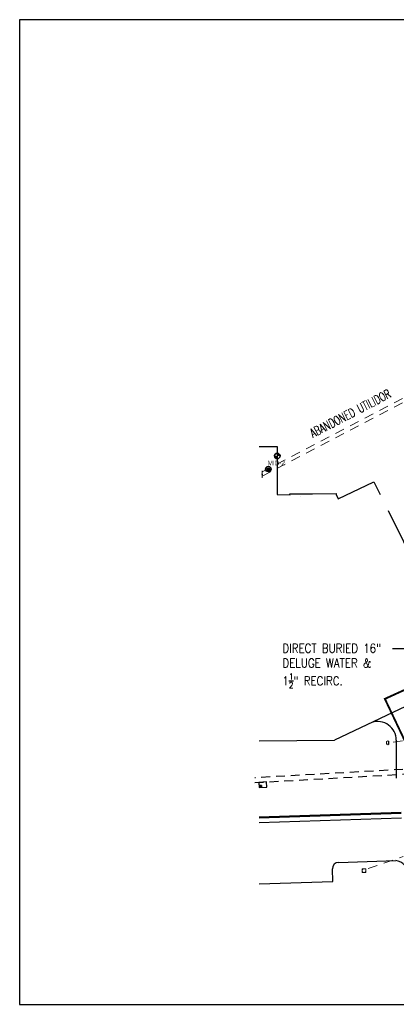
# Model space of a CAD drawing. Header units: inches. Extents: x 27388 to 48883, y 5676 to 18157.
# Tile 1 of 12: x 27388 to 32166, y 5676 to 18157. Entities that reach past the tile are written whole.
import ezdxf
from ezdxf.enums import TextEntityAlignment as Align

# ---------------------------------------------------------------- set-up
doc = ezdxf.new("R2010")
doc.units = ezdxf.units.IN
doc.header["$LTSCALE"] = 1200
doc.header["$MEASUREMENT"] = 0
for name, pattern in [('D10', [0.175, 0.1, -0.075]), ('DASHED4', [0.1875, 0.125, -0.0625]), ('HIDDEN1', [0.15625, 0.09375, -0.0625])]:
    doc.linetypes.add(name, pattern=pattern)
doc.layers.get('Defpoints').update_dxf_attribs({"color": 251})
for name, color, linetype in [('26091_BASE_FUTURE$0$A-SITE-PKNG', 251, 'Continuous'), ('26091_BASE_FUTURE$0$PL_CONC', 251, 'Continuous'), ('26091_BASE_FUTURE$0$PLB_SIDEWALK', 251, 'Continuous'), ('C-PROJECT LIMITS', 52, 'DASHED4'), ('MU-EXST-MAIN-UTILDR', 251, 'HIDDEN1'), ('MU-EXST-SITE-NOTE', 251, 'Continuous'), ('PH_CONC', 251, 'Continuous'), ('PPSUSD', 251, 'Continuous'), ('PSU_UMH', 251, 'Continuous'), ('PSU_UMH_ALT', 251, 'Continuous'), ('V-SURV-IDEN', 251, 'Continuous')]:
    doc.layers.add(name, color=color, linetype=linetype)
for name, color, linetype, lineweight in [('V-COMM-JBOX', 251, 'Continuous', 18), ('V-COMM-UNDR', 251, 'D10', 18), ('V-SURV-SYMB', 251, 'Continuous', 35)]:
    doc.layers.add(name, color=color, linetype=linetype, lineweight=lineweight)
doc.styles.add('AR120', font='ARIAL.TTF', dxfattribs={"height": 4.8})
doc.styles.add('Arial', font='ARIAL.TTF')
doc.styles.add('RomanS', font='romans.shx', dxfattribs={"width": 0.85})
doc.dimstyles.new('X Site Notes', dxfattribs={"dimtxt": 0.09375, "dimasz": 0.09375, "dimexe": 0.0625, "dimexo": 0.0625, "dimgap": 0.03125, "dimtad": 1, "dimdec": 8, "dimzin": 0, "dimdsep": 46, "dimlunit": 4, "dimtxsty": 'RomanS', "dimcen": 0.09, "dimclrd": 253, "dimclre": 253, "dimclrt": 256, "dimadec": 0, "dimazin": 0, "dimtfac": 1, "dimtdec": 8, "dimtofl": 0, "dimtmove": 0, "dimatfit": 3, "dimldrblk": 'DOT', "dimfxl": 1, "dimtolj": 1, "dimtzin": 0, "dimlwd": -1, "dimlwe": -1, "dimarcsym": 0})

# ---------------------------------------------------------------- blocks, each defined once
blk = doc.blocks.new('coe-sbc')
at = {"linetype": 'Continuous'}
h = blk.add_hatch(color=256, dxfattribs=at)
h.paths.add_polyline_path([(0, 0), (-0.073, 0, 0.414214), (0, -0.073)])
h.paths.add_polyline_path([(0, 0.073), (0, 0), (0.073, 0, 0.414214)])
blk.add_circle((0, 0), 0.0728)
blk = doc.blocks.new('coe-mh')
at = {"linetype": 'Continuous'}
blk.add_lwpolyline([(-0.05, -0.05), (0.05, -0.05), (0.05, 0.05), (-0.05, 0.05)], close=True, dxfattribs=at)
blk.add_circle((0, 0), 0.05, dxfattribs=at)
blk = doc.blocks.new('coe-jbox')
at = {"lineweight": 18}
blk.add_lwpolyline([(-0.032, 0.038), (-0.032, -0.038, 0.360683), (0.032, -0.038), (0.032, 0.038, 0.360683)], format="xyb", close=True, dxfattribs=at)
at = {"style": 'Arial'}
blk.add_text('J', height=0.07, dxfattribs=at).set_placement((0, 0), align=Align.MIDDLE)
blk = doc.blocks.new('Psdmh')
at = {"color": 0}
for p, q in [((-0.034, 0.008), (0.034, 0.008)), ((-0.03, 0.019), (0.03, 0.019)), ((-0.018, 0.03), (0.018, 0.03)), ((-0.035, -0.004), (0.035, -0.004)), ((-0.032, -0.015), (0.032, -0.015)), ((-0.024, -0.026), (0.024, -0.026))]:
    blk.add_line(p, q, dxfattribs=at)
for radius in [0.0706, 0.0353]:
    blk.add_circle((0, 0), radius)

msp = doc.modelspace()

# ---------------------------------------------------------------- linework, layer by layer
at = {"layer": '26091_BASE_FUTURE$0$A-SITE-PKNG'}
for p, q in [((32166, 9025), (32166, 8544)), ((30427, 7983), (32230, 8041)), ((31433, 7475), (32158, 7499)), ((31362, 7233), (31357, 7394)), ((30427, 7203), (31362, 7233))]:
    msp.add_line(p, q, dxfattribs=at)
for centre, radius, start, end in [((31930, 9025), 236, 0, 108.5405), ((32143, 7332), 167, 353.3211, 84.7616), ((31435, 7397), 78.7, 91.8297, 181.8297)]:
    msp.add_arc(centre, radius, start, end, dxfattribs=at)
at = {"layer": '26091_BASE_FUTURE$0$PL_CONC'}
for p, q in [((30427, 12749), (30654, 12749)), ((30654, 12749), (30653, 12137)), ((31430, 12084), (31880, 12301)), ((31880, 12301), (31961, 12137)), ((30653, 12137), (30818, 12136)), ((30817, 12148), (31403, 12150)), ((30818, 12136), (30817, 12148)), ((31403, 12150), (31404, 12138)), ((31404, 12138), (31430, 12084)), ((32061, 11936), (33098, 9841)), ((33098, 9841), (31381, 9024)), ((30427, 9018), (31381, 9024))]:
    msp.add_line(p, q, dxfattribs=at)
at = {"layer": '26091_BASE_FUTURE$0$PLB_SIDEWALK'}
for p, q in [((30427, 8054), (32227, 8112)), ((30427, 8042), (32228, 8100))]:
    msp.add_line(p, q, dxfattribs=at)
at = {"layer": 'C-PROJECT LIMITS', "const_width": 24, "flags": 128}
msp.add_lwpolyline([(37106, 10363), (37635, 9280), (37847, 8908), (38042, 8748), (38139, 8785), (38669, 8978), (39052, 9111), (39151, 9389), (38720, 9530), (38456, 9992, -0.044182), (38337, 10251), (38393, 11201), (38409, 11316), (38425, 11487), (38352, 11715), (38495, 11925), (38596, 12224), (38596, 13301), (39032, 13880), (39141, 14023), (39249, 14167), (38043, 15078), (37104, 17037), (34389, 15723), (34389, 15460), (34425, 15422), (34425, 14244), (34425, 14186), (35733, 11283), (35558, 11204), (35228, 11047), (34628, 10763), (34148, 10534), (34028, 10479), (33429, 10195), (33022, 10004), (32021, 9548), (32513, 8513), (35329, 9833)], format="xyb", dxfattribs=at)
at = {"layer": 'Defpoints'}
msp.add_lwpolyline([(27388, 5676), (48883, 5676), (48883, 18157), (27388, 18157)], close=True, dxfattribs=at)
at = {"layer": 'MU-EXST-MAIN-UTILDR'}
msp.add_line((33935, 8747), (30371, 8548), dxfattribs=at)
msp.add_lwpolyline([(30371, 8487), (33945, 8688), (45606, 12227)], dxfattribs=at)
at = {"layer": 'PH_CONC'}
for points in [[(30427, 12749), (30654, 12749)], [(30654, 12749), (30653, 12137), (30818, 12136), (30817, 12148), (31102, 12149), (31403, 12150), (31404, 12138), (31404, 12138)], [(30953, 12111), (30953, 12111)]]:
    msp.add_lwpolyline(points, dxfattribs=at)
at = {"layer": 'PSU_UMH'}
msp.add_lwpolyline([(30425, 8424), (30525, 8430), (30521, 8496), (30421, 8490)], close=True, dxfattribs=at)
at = {"layer": 'PSU_UMH_ALT'}
msp.add_lwpolyline([(30430, 8429), (30457, 8449), (30458, 8431), (30429, 8448)], dxfattribs=at)
msp.add_lwpolyline([(30430, 8429), (30458, 8431), (30457, 8449), (30429, 8448)], close=True, dxfattribs=at)
at = {"layer": 'V-COMM-UNDR'}
for p, q in [((30464, 12425), (35443, 15024)), ((30464, 12370), (35463, 14980))]:
    msp.add_line(p, q, dxfattribs=at)
for points in [[(30464, 12437), (30464, 12400), (30455, 12397), (30472, 12391), (30464, 12388), (30464, 12351)], [(32452, 9046), (32067, 8993)], [(31808, 7399), (32255, 7551)]]:
    msp.add_lwpolyline(points, dxfattribs=at)

# ---------------------------------------------------------------- block references
at = {"layer": 'PPSUSD', "xscale": 499.9984920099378, "yscale": 499.9984919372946, "zscale": 499.9984920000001}
msp.add_blockref('Psdmh', (30543, 12461), dxfattribs=at)
at = {"layer": 'V-COMM-JBOX', "xscale": 480, "yscale": 480}
for name, p, zscale in [('coe-jbox', (32057, 8991), 480), ('coe-mh', (31757, 7371), 12)]:
    msp.add_blockref(name, p, dxfattribs=dict(at, zscale=zscale))
at = {"layer": 'V-SURV-SYMB', "xscale": 480, "yscale": 480, "zscale": 12}
msp.add_blockref('coe-sbc', (30656, 12627), dxfattribs=at)

# ---------------------------------------------------------------- texts
at = {"layer": 'MU-EXST-SITE-NOTE', "style": 'RomanS', "width": 0.7}
msp.add_text('ABANDONED UTILIDOR', height=112.5, rotation=27.4433, dxfattribs=at).set_placement((31107, 12856))
at = {"layer": 'MU-EXST-SITE-NOTE', "insert": (30721, 10246), "char_height": 112.5, "width": 1508.15, "attachment_point": 1, "style": 'RomanS'}
msp.add_mtext('\\A1;DIRECT BURIED 16" DELUGE WATER & \\P1{\\H0.7x;\\S1/2;}" RECIRC.', dxfattribs=at)
at = {"layer": 'V-SURV-IDEN', "style": 'AR120'}
msp.add_text('MID-2', height=57.6, dxfattribs=at).set_placement((30534, 12509))

# ---------------------------------------------------------------- leaders
at = {"layer": 'MU-EXST-SITE-NOTE'}
msp.add_leader([(32641, 9434), (32292, 10182), (32117, 10182)], dimstyle='X Site Notes', override={"dimscale": 1200, "dimgap": 0.03125, "dimtad": 0, "dimclrd": 251}, dxfattribs=at)

doc.saveas('drawing.dxf')
